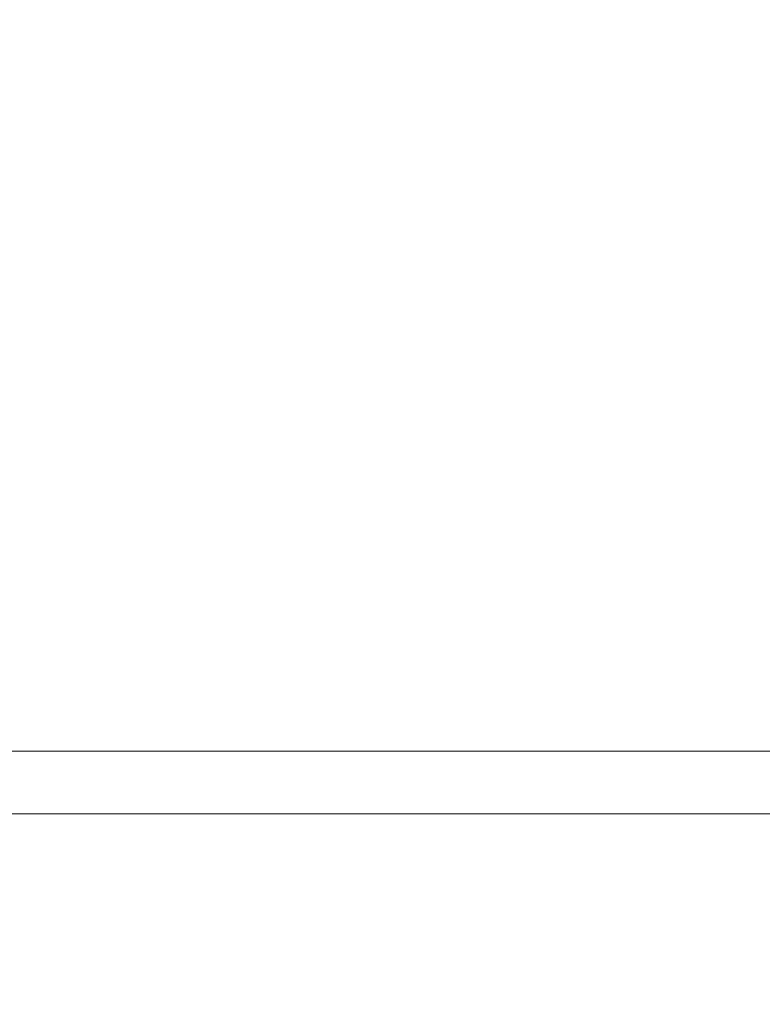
# Model space of a CAD drawing. Header units: inches. Extents: x -374 to 640, y -945 to 1059.
# Tile 33 of 222: x 27.5 to 29.77, y 46.84 to 49.84. Entities that reach past the tile are written whole.
import ezdxf

# ---------------------------------------------------------------- set-up
doc = ezdxf.new("R2010")
doc.units = ezdxf.units.IN
doc.header["$LTSCALE"] = 5
doc.header["$MEASUREMENT"] = 0
doc.layers.add('Visible Narrow (ANSI)', color=7, linetype='Continuous', lineweight=5)

msp = doc.modelspace()

# ---------------------------------------------------------------- linework, layer by layer
at = {"layer": 'Visible Narrow (ANSI)'}
for p, q in [((30.01034, 47.61485), (24.75864, 47.61529)), ((30.01034, 47.42439), (24.75864, 47.42439))]:
    msp.add_line(p, q, dxfattribs=at)
for centre, start, end in [((132.61238, 552.0832), 269.3079848, 269.3079849), ((132.61238, 552.0832), 269.3364756, 269.3364757), ((132.61238, 552.0832), 270.0142531, 270.0142532), ((132.61238, -437.54305), 89.30796703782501, 89.30796710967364), ((132.61238, -437.54305), 89.98574681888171, 89.98574689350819), ((132.61238, -437.54305), 90.66352429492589, 90.66352437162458), ((132.61238, -437.54305), 90.69201509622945, 90.69201518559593)]:
    msp.add_arc(centre, 507.11098, start, end, dxfattribs=at)

doc.saveas('drawing.dxf')
